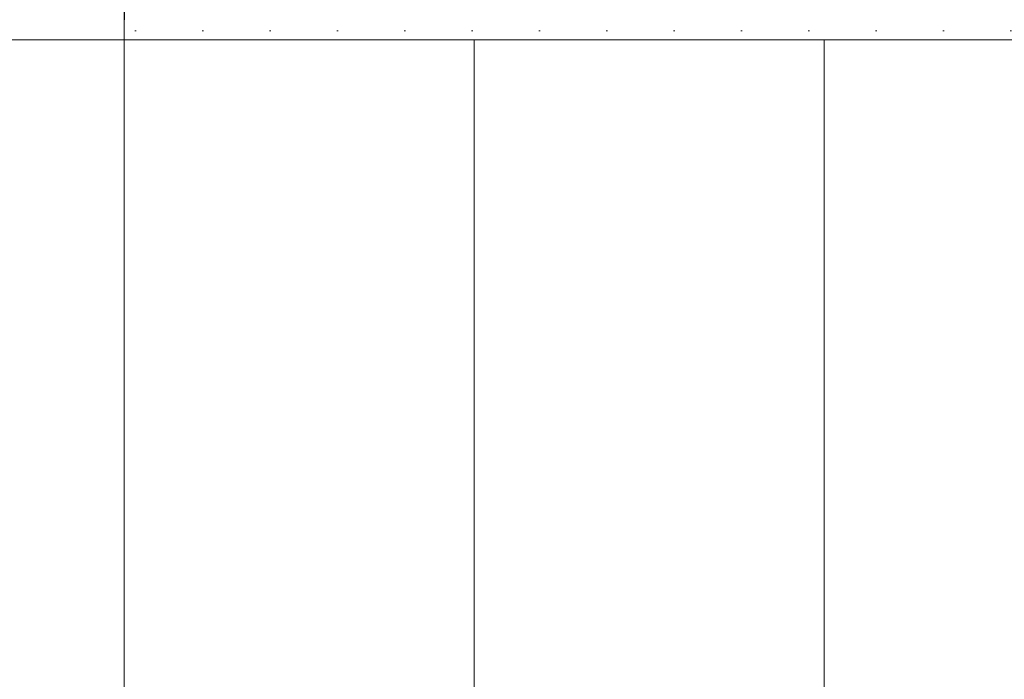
# Model space of a CAD drawing. Extents: x 100 to 2982, y 37 to 2050.
# Tile 65 of 135: x 820 to 893, y 1729 to 1778. Entities that reach past the tile are written whole.
import ezdxf
from ezdxf.xclip import XClip

# ---------------------------------------------------------------- set-up
doc = ezdxf.new("R2010")
doc.units = 0
doc.header["$MEASUREMENT"] = 0
doc.header["$XCLIPFRAME"] = 0
doc.linetypes.add('Wipeout_Contour', pattern=[5000, 0, -5000])
for name, color, linetype in [('250-A Schody Pochylnie', 7, 'Continuous'), ('420-K Ściany', 7, 'Continuous'), ('820-G Rysunki Obrazki', 7, 'Continuous'), ('Okna ARCHICADa', 7, 'Continuous')]:
    doc.layers.add(name, color=color, linetype=linetype)

# ---------------------------------------------------------------- blocks, each defined once
blk = doc.blocks.new('Rysunek_1_1', base_point=(-18316.349, -206.526))
at = {"layer": '250-A Schody Pochylnie', "color": 1, "linetype": 'Continuous', "lineweight": 13, "ltscale": 0.2}
for p, q in [((666.302, 1776.009), (827.802, 1776.009)), ((827.802, 1776.009), (1087.802, 1776.009)), ((827.802, 1776.009), (827.802, 1635.009))]:
    blk.add_line(p, q, dxfattribs=at)
at = {"layer": '420-K Ściany', "color": 27, "linetype": 'Continuous', "lineweight": 25, "ltscale": 0.2}
blk.add_line((827.802, 1793.509), (827.802, 1777.509), dxfattribs=at)
at = {"layer": 'Okna ARCHICADa', "color": 27, "linetype": 'Continuous', "lineweight": 25, "ltscale": 0.2}
blk.add_line((827.802, 1793.509), (827.802, 1777.509), dxfattribs=at)
at = {"color": 254, "linetype": 'Wipeout_Contour', "lineweight": 0, "ltscale": 7701.453888}
blk.add_wipeout([(905.802, 1776.009), (879.802, 1776.009), (879.802, 1635.009), (905.802, 1635.009)], dxfattribs=at).dxf.layer = '250-A Schody Pochylnie'
at = {"layer": '250-A Schody Pochylnie', "color": 11, "linetype": 'Continuous', "lineweight": 13, "ltscale": 0.2}
for p, q in [((879.802, 1635.009), (879.802, 1776.009)), ((879.802, 1776.009), (905.802, 1776.009))]:
    blk.add_line(p, q, dxfattribs=at)
at = {"color": 254, "linetype": 'Wipeout_Contour', "lineweight": 0, "ltscale": 7653.734522}
blk.add_wipeout([(879.802, 1776.009), (853.802, 1776.009), (853.802, 1635.009), (879.802, 1635.009)], dxfattribs=at).dxf.layer = '250-A Schody Pochylnie'
at = {"layer": '250-A Schody Pochylnie', "color": 11, "linetype": 'Continuous', "lineweight": 13, "ltscale": 0.2}
for p, q in [((853.802, 1635.009), (853.802, 1776.009)), ((853.802, 1776.009), (879.802, 1776.009)), ((879.802, 1776.009), (879.802, 1635.009))]:
    blk.add_line(p, q, dxfattribs=at)
at = {"color": 254, "linetype": 'Wipeout_Contour', "lineweight": 0, "ltscale": 7607.138012}
blk.add_wipeout([(853.802, 1776.009), (827.802, 1776.009), (827.802, 1635.009), (853.802, 1635.009)], dxfattribs=at).dxf.layer = '250-A Schody Pochylnie'
at = {"layer": '250-A Schody Pochylnie', "color": 11, "linetype": 'Continuous', "lineweight": 13, "ltscale": 0.2}
for p, q in [((827.802, 1635.009), (827.802, 1776.009)), ((827.802, 1776.009), (853.802, 1776.009)), ((853.802, 1776.009), (853.802, 1635.009))]:
    blk.add_line(p, q, dxfattribs=at)
at = {"color": 254, "linetype": 'Wipeout_Contour', "lineweight": 0, "ltscale": 10844.402952}
blk.add_wipeout([(666.302, 1776.009), (666.302, 1483.009), (827.802, 1483.009), (827.802, 1634.009), (827.802, 1635.009), (827.802, 1776.009)], dxfattribs=at).dxf.layer = '250-A Schody Pochylnie'
at = {"layer": '420-K Ściany', "linetype": 'Continuous', "lineweight": 5}
h = blk.add_hatch(dxfattribs=at)
h.set_pattern_fill('Tynk_0001', color=180, style=0, pattern_type=2)
h.set_pattern_definition([(0, (-18316.349, -206.5255), (0, 8.660254), [0, -5]), (0, (-18313.849, -202.195), (0, 8.660254), [0, -5])])
h.paths.add_polyline_path([(827.802, 1777.509), (827.802, 1776.009), (1087.802, 1776.009), (1087.802, 1777.509)])
at = {"layer": '250-A Schody Pochylnie', "color": 11, "linetype": 'Continuous', "lineweight": 13, "ltscale": 0.2}
for p, q in [((666.302, 1776.009), (827.802, 1776.009)), ((827.802, 1776.009), (827.802, 1635.009))]:
    blk.add_line(p, q, dxfattribs=at)
at = {"layer": '420-K Ściany', "color": 47, "linetype": 'Continuous', "lineweight": 15, "ltscale": 0.2}
blk.add_line((827.802, 1777.509), (827.802, 1776.009), dxfattribs=at)
at = {"layer": '420-K Ściany', "color": 47, "linetype": 'Continuous', "lineweight": 15, "ltscale": 0.2, "flags": 128}
blk.add_lwpolyline([(827.802, 1776.009), (1087.802, 1776.009)], dxfattribs=at)
at = {"layer": 'Okna ARCHICADa', "color": 47, "linetype": 'Continuous', "lineweight": 15, "ltscale": 0.2}
blk.add_line((827.802, 1777.509), (827.802, 1776.009), dxfattribs=at)
at = {"layer": 'Okna ARCHICADa', "color": 3, "linetype": 'Continuous', "lineweight": 13, "ltscale": 0.2}
blk.add_line((666.302, 1776.009), (827.802, 1776.009), dxfattribs=at)

msp = doc.modelspace()

# ---------------------------------------------------------------- block references
at = {"layer": '820-G Rysunki Obrazki', "color": 65, "linetype": 'Continuous', "lineweight": 13, "ltscale": 0.2}
ref = msp.add_blockref('Rysunek_1_1', (-18316.349, -206.526), dxfattribs=at)
XClip(ref).set_block_clipping_path([(244.527027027, 76.8014120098), (2570.9054054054, 2022.1162324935)])

doc.saveas('drawing.dxf')
